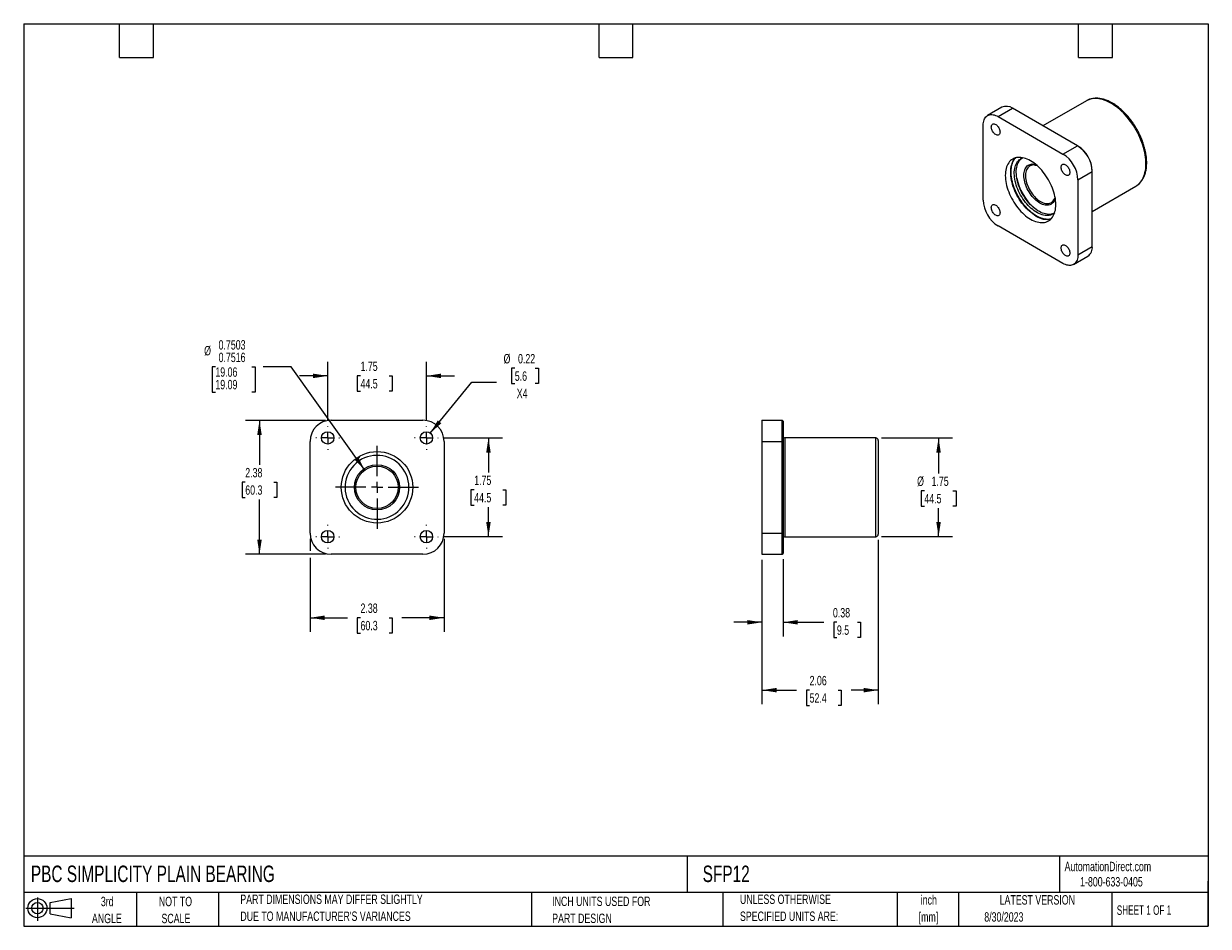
# Model space of a CAD drawing. Header units: inches. Extents: x 0.5 to 21.5, y 0.5 to 16.5.
import ezdxf

# ---------------------------------------------------------------- set-up
doc = ezdxf.new("R2010")
doc.units = ezdxf.units.IN
doc.header["$LTSCALE"] = 2
doc.header["$MEASUREMENT"] = 0
doc.linetypes.add('CENTERX2', pattern=[0.8, 0.5, -0.1, 0.1, -0.1])
doc.layers.add('CENTER', color=40, linetype='CENTERX2')
doc.layers.add('SLD-DEFPOINTS', color=7, linetype='Continuous')
doc.layers.add('DIMENSIONS', color=140, linetype='Continuous', lineweight=25)
doc.layers.add('TEXT', color=140, linetype='Continuous', lineweight=25)
doc.styles.add('SLDTEXTSTYLE0', font='TXT', dxfattribs={"width": 0.7})
doc.styles.add('SLDTEXTSTYLE1', font='TXT', dxfattribs={"width": 0.65})
doc.dimstyles.new('SLDDIMSTYLE0', dxfattribs={"dimtxt": 0.169922, "dimasz": 0.26, "dimexe": 0, "dimexo": 0.0625, "dimgap": 0.04248, "dimtad": 0, "dimtih": 1, "dimtoh": 1, "dimrnd": 1e-09, "dimzin": 12, "dimdsep": 46, "dimtxsty": 'SLDTEXTSTYLE0', "dimsah": 1, "dimcen": 0.09, "dimadec": 0, "dimazin": 3, "dimtfac": 1, "dimtofl": 0, "dimtmove": 0, "dimatfit": 3, "dimfxl": 0, "dimfrac": 2, "dimtolj": 1, "dimtzin": 12, "dimarcsym": 0})
doc.dimstyles.new('SLDDIMSTYLE1', dxfattribs={"dimtxt": 0.169922, "dimasz": 0.26, "dimexe": 0, "dimexo": 0.0625, "dimgap": 0.04248, "dimtad": 0, "dimtih": 1, "dimtoh": 1, "dimrnd": 1e-09, "dimzin": 12, "dimdsep": 46, "dimtxsty": 'SLDTEXTSTYLE0', "dimsah": 1, "dimcen": 0.09, "dimadec": 0, "dimazin": 3, "dimtfac": 1, "dimtmove": 0, "dimatfit": 0, "dimfxl": 0, "dimfrac": 2, "dimtolj": 1, "dimtzin": 12, "dimarcsym": 0})
doc.dimstyles.new('SLDDIMSTYLE2', dxfattribs={"dimtxt": 0.169922, "dimasz": 0.26, "dimexe": 0, "dimexo": 0.0625, "dimgap": 0.04248, "dimtad": 0, "dimtih": 1, "dimtoh": 1, "dimdec": 4, "dimrnd": 1e-09, "dimzin": 0, "dimdsep": 46, "dimtxsty": 'SLDTEXTSTYLE0', "dimsah": 1, "dimcen": 0, "dimadec": 0, "dimazin": 0, "dimlim": 1, "dimtp": 0.0003, "dimtm": -0.0016, "dimtfac": 1, "dimtdec": 4, "dimtofl": 0, "dimtmove": 0, "dimatfit": 3, "dimfxl": 0, "dimfrac": 2, "dimtolj": 1, "dimtzin": 12, "dimarcsym": 0})
doc.dimstyles.new('SLDDIMSTYLE3', dxfattribs={"dimtxt": 0.169922, "dimasz": 0.26, "dimexe": 0, "dimexo": 0.0625, "dimgap": 0.04248, "dimtad": 0, "dimtih": 1, "dimtoh": 1, "dimrnd": 1e-09, "dimdsep": 46, "dimtxsty": 'SLDTEXTSTYLE0', "dimsah": 1, "dimcen": 0, "dimadec": 0, "dimazin": 2, "dimtfac": 1, "dimtofl": 0, "dimtmove": 0, "dimatfit": 3, "dimfxl": 0, "dimfrac": 2, "dimtolj": 1, "dimtzin": 12, "dimarcsym": 0})
doc.dimstyles.new('SLDDIMSTYLE4', dxfattribs={"dimtxt": 0.169922, "dimasz": 0.26, "dimexe": 0, "dimexo": 0.0625, "dimgap": 0.04248, "dimtad": 0, "dimtih": 1, "dimtoh": 1, "dimrnd": 1e-09, "dimdsep": 46, "dimtxsty": 'SLDTEXTSTYLE0', "dimsah": 1, "dimcen": 0.09, "dimadec": 0, "dimazin": 2, "dimtfac": 1, "dimtmove": 0, "dimatfit": 0, "dimfxl": 0, "dimfrac": 2, "dimtolj": 1, "dimtzin": 12, "dimarcsym": 0})

# ---------------------------------------------------------------- blocks, each defined once
blk = doc.blocks.new('Block11')
at = {"color": 7, "linetype": 'Continuous', "lineweight": 18}
for p, q in [((0, 0.227), (0.856, 0.227)), ((0.204, 0.418), (0.204, 0)), ((0.431, 0.328), (0.801, 0.396)), ((0.431, 0.126), (0.431, 0.328)), ((0.801, 0.396), (0.801, 0.058)), ((0.431, 0.126), (0.801, 0.058))]:
    blk.add_line(p, q, dxfattribs=at)
for radius in [0.169, 0.101]:
    blk.add_circle((0.204, 0.227), radius, dxfattribs=at)
blk = doc.blocks.new('Block12')
at = {"layer": 'SLD-DEFPOINTS'}
blk.add_blockref('Block11', (0, 0), dxfattribs=at)
blk = doc.blocks.new('SW_NOTE_0')
at = {"layer": 'TEXT', "color": 0, "char_height": 0.1667, "attachment_point": 2, "style": 'SLDTEXTSTYLE0'}
for s, insert in [('inch', (0.25, 0.215)), ('[mm]', (0.244, -0.086))]:
    blk.add_mtext(s, dxfattribs=dict(at, insert=insert))
blk = doc.blocks.new('SW_NOTE_0_1')
at = {"layer": 'TEXT', "color": 0, "char_height": 0.16667, "attachment_point": 1, "style": 'SLDTEXTSTYLE0'}
for s, insert in [('UNLESS OTHERWISE', (0, 0.215)), ('SPECIFIED UNITS ARE:', (0, -0.086))]:
    blk.add_mtext(s, dxfattribs=dict(at, insert=insert))
blk = doc.blocks.new('SW_NOTE_0_2')
at = {"layer": 'TEXT', "color": 0, "char_height": 0.16667, "attachment_point": 1, "style": 'SLDTEXTSTYLE0'}
for s, insert in [('PART DIMENSIONS MAY DIFFER SLIGHTLY', (0, 0.215)), ("DUE TO MANUFACTURER'S VARIANCES", (0, -0.086))]:
    blk.add_mtext(s, dxfattribs=dict(at, insert=insert))
blk = doc.blocks.new('SW_NOTE_0_3')
at = {"layer": 'TEXT', "color": 0, "char_height": 0.1667, "attachment_point": 2, "style": 'SLDTEXTSTYLE0'}
for s, insert in [('NOT TO', (0.414, 0.215)), ('SCALE', (0.422, -0.086))]:
    blk.add_mtext(s, dxfattribs=dict(at, insert=insert))
blk = doc.blocks.new('SW_NOTE_0_4')
at = {"layer": 'TEXT', "color": 0, "char_height": 0.1667, "attachment_point": 2, "style": 'SLDTEXTSTYLE0'}
for s, insert in [('3rd', (0.182, 0.215)), ('ANGLE', (0.175, -0.086))]:
    blk.add_mtext(s, dxfattribs=dict(at, insert=insert))
blk = doc.blocks.new('SW_NOTE_0_5')
at = {"layer": 'TEXT', "color": 0, "char_height": 0.16667, "attachment_point": 1, "style": 'SLDTEXTSTYLE0'}
for s, insert in [('INCH UNITS USED FOR', (0, 0.215)), ('PART DESIGN', (0, -0.086))]:
    blk.add_mtext(s, dxfattribs=dict(at, insert=insert))
blk = doc.blocks.new('_D')
at = {"layer": 'DIMENSIONS'}
for p, q in [((7.948, 9.157), (8.989, 9.157)), ((8.739, 9.157), (8.739, 8.545)), ((8.486, 8.237), (8.429, 8.237)), ((8.429, 8.237), (8.429, 7.967)), ((8.991, 8.237), (9.048, 8.237)), ((9.048, 8.237), (9.048, 7.967)), ((8.429, 7.967), (8.486, 7.967)), ((8.739, 7.407), (8.739, 7.929)), ((9.048, 7.967), (8.991, 7.967)), ((7.948, 7.407), (8.989, 7.407))]:
    blk.add_line(p, q, dxfattribs=at)
for points in [[(8.739, 9.157), (8.699, 8.897), (8.779, 8.897)], [(8.739, 7.407), (8.779, 7.667), (8.699, 7.667)]]:
    blk.add_solid(points, dxfattribs=at)
at = {"layer": 'DIMENSIONS', "char_height": 0.1667, "attachment_point": 1, "style": 'SLDTEXTSTYLE0'}
for s, insert in [('1.75', (8.486, 8.49)), ('44.5', (8.486, 8.182))]:
    blk.add_mtext(s, dxfattribs=dict(at, insert=insert))
blk = doc.blocks.new('_D_1')
at = {"layer": 'DIMENSIONS'}
for p, q in [((5.889, 9.466), (5.889, 10.507)), ((7.639, 9.466), (7.639, 10.507)), ((5.889, 10.257), (5.389, 10.257)), ((6.471, 10.257), (6.414, 10.257)), ((6.414, 10.257), (6.414, 9.987)), ((6.976, 10.257), (7.033, 10.257)), ((7.033, 10.257), (7.033, 9.987)), ((7.639, 10.257), (8.139, 10.257)), ((6.414, 9.987), (6.471, 9.987)), ((7.033, 9.987), (6.976, 9.987))]:
    blk.add_line(p, q, dxfattribs=at)
for points in [[(5.889, 10.257), (5.629, 10.297), (5.629, 10.217)], [(7.639, 10.257), (7.899, 10.217), (7.899, 10.297)]]:
    blk.add_solid(points, dxfattribs=at)
at = {"layer": 'DIMENSIONS', "char_height": 0.1667, "attachment_point": 1, "style": 'SLDTEXTSTYLE0'}
for s, insert in [('1.75', (6.471, 10.51)), ('44.5', (6.471, 10.201))]:
    blk.add_mtext(s, dxfattribs=dict(at, insert=insert))
blk = doc.blocks.new('_D_2')
at = {"layer": 'DIMENSIONS'}
for p, q in [((5.851, 9.469), (4.43, 9.469)), ((4.68, 9.469), (4.68, 8.68)), ((4.428, 8.372), (4.371, 8.372)), ((4.371, 8.372), (4.371, 8.102)), ((4.933, 8.372), (4.99, 8.372)), ((4.99, 8.372), (4.99, 8.102)), ((4.371, 8.102), (4.428, 8.102)), ((4.68, 7.094), (4.68, 8.064)), ((4.99, 8.102), (4.933, 8.102)), ((5.851, 7.094), (4.43, 7.094))]:
    blk.add_line(p, q, dxfattribs=at)
for points in [[(4.68, 9.469), (4.64, 9.209), (4.72, 9.209)], [(4.68, 7.094), (4.72, 7.354), (4.64, 7.354)]]:
    blk.add_solid(points, dxfattribs=at)
at = {"layer": 'DIMENSIONS', "char_height": 0.1667, "attachment_point": 1, "style": 'SLDTEXTSTYLE0'}
for s, insert in [('2.38', (4.428, 8.625)), ('60.3', (4.428, 8.317))]:
    blk.add_mtext(s, dxfattribs=dict(at, insert=insert))
blk = doc.blocks.new('_D_3')
at = {"layer": 'DIMENSIONS'}
for p, q in [((5.576, 7.369), (5.576, 7.154)), ((7.951, 7.369), (7.951, 5.719)), ((5.576, 7.034), (5.576, 5.719)), ((5.576, 5.969), (6.241, 5.969)), ((6.471, 5.969), (6.414, 5.969)), ((6.414, 5.969), (6.414, 5.699)), ((6.976, 5.969), (7.033, 5.969)), ((7.033, 5.969), (7.033, 5.699)), ((7.951, 5.969), (7.206, 5.969)), ((6.414, 5.699), (6.471, 5.699)), ((7.033, 5.699), (6.976, 5.699))]:
    blk.add_line(p, q, dxfattribs=at)
for points in [[(5.576, 5.969), (5.836, 5.929), (5.836, 6.009)], [(7.951, 5.969), (7.691, 6.009), (7.691, 5.929)]]:
    blk.add_solid(points, dxfattribs=at)
at = {"layer": 'DIMENSIONS', "char_height": 0.1667, "attachment_point": 1, "style": 'SLDTEXTSTYLE0'}
for s, insert in [('2.38', (6.471, 6.222)), ('60.3', (6.471, 5.914))]:
    blk.add_mtext(s, dxfattribs=dict(at, insert=insert))
blk = doc.blocks.new('_D_4')
at = {"layer": 'DIMENSIONS'}
for p, q in [((3.898, 10.415), (3.841, 10.415)), ((3.841, 10.415), (3.841, 9.971)), ((4.544, 10.415), (4.601, 10.415)), ((4.601, 10.415), (4.601, 9.971)), ((5.243, 10.415), (4.743, 10.415)), ((6.546, 8.588), (5.243, 10.415)), ((3.841, 9.971), (3.898, 9.971)), ((4.601, 9.971), (4.544, 9.971))]:
    blk.add_line(p, q, dxfattribs=at)
blk.add_solid([(6.546, 8.588), (6.428, 8.823), (6.362, 8.776)], dxfattribs=at)
at = {"layer": 'DIMENSIONS', "char_height": 0.1667, "attachment_point": 1, "style": 'SLDTEXTSTYLE0'}
for s, insert in [('%%c', (3.699, 10.787)), ('0.7503', (3.955, 10.89)), ('0.7516', (3.955, 10.668)), ('19.06', (3.898, 10.408)), ('19.09', (3.898, 10.186))]:
    blk.add_mtext(s, dxfattribs=dict(at, insert=insert))
blk = doc.blocks.new('_D_5')
at = {"layer": 'DIMENSIONS'}
for p, q in [((9.206, 10.392), (9.149, 10.392)), ((9.149, 10.392), (9.149, 10.122)), ((9.569, 10.392), (9.626, 10.392)), ((9.626, 10.392), (9.626, 10.122)), ((7.708, 9.242), (8.444, 10.145)), ((8.444, 10.145), (8.882, 10.145)), ((9.149, 10.122), (9.206, 10.122)), ((9.626, 10.122), (9.569, 10.122))]:
    blk.add_line(p, q, dxfattribs=at)
blk.add_solid([(7.708, 9.242), (7.903, 9.418), (7.841, 9.469)], dxfattribs=at)
at = {"layer": 'DIMENSIONS', "char_height": 0.1667, "attachment_point": 1, "style": 'SLDTEXTSTYLE0'}
for s, insert in [('%%c', (9.007, 10.645)), ('0.22', (9.263, 10.645)), ('5.6', (9.206, 10.336)), ('X4', (9.241, 10.028))]:
    blk.add_mtext(s, dxfattribs=dict(at, insert=insert))
blk = doc.blocks.new('SW_CENTERMARKSYMBOL_0')
at = {"layer": 'CENTER', "color": 0}
for p, q in [((0, 0.2), (0, 0.7335)), ((-0.2, 0), (-0.7335, 0)), ((0, 0), (-0.1, 0)), ((0, 0), (0, 0.1)), ((0, 0), (0, -0.1)), ((0, 0), (0.1, 0)), ((0.2, 0), (0.7335, 0)), ((0, -0.2), (0, -0.7335))]:
    blk.add_line(p, q, dxfattribs=at)
blk = doc.blocks.new('SW_CENTERMARKSYMBOL_1')
at = {"layer": 'CENTER', "color": 0}
for p, q in [((-0.2, 0), (-0.2095, 0)), ((0, 0), (-0.1, 0)), ((0, 0.2), (0, 0.2095)), ((0, 0), (0, 0.1)), ((0, 0), (0, -0.1)), ((0, 0), (0.1, 0)), ((0.2, 0), (0.2095, 0)), ((0, -0.2), (0, -0.2095))]:
    blk.add_line(p, q, dxfattribs=at)
blk = doc.blocks.new('SW_CENTERMARKSYMBOL_2')
at = {"layer": 'CENTER', "color": 0}
for p, q in [((-0.2, 0), (-0.2095, 0)), ((0, 0), (-0.1, 0)), ((0, 0.2), (0, 0.2095)), ((0, 0), (0, 0.1)), ((0, 0), (0, -0.1)), ((0, 0), (0.1, 0)), ((0.2, 0), (0.2095, 0)), ((0, -0.2), (0, -0.2095))]:
    blk.add_line(p, q, dxfattribs=at)
blk = doc.blocks.new('SW_CENTERMARKSYMBOL_3')
at = {"layer": 'CENTER', "color": 0}
for p, q in [((-0.2, 0), (-0.2095, 0)), ((0, 0), (-0.1, 0)), ((0, 0.2), (0, 0.2095)), ((0, 0), (0, 0.1)), ((0, 0), (0, -0.1)), ((0, 0), (0.1, 0)), ((0.2, 0), (0.2095, 0)), ((0, -0.2), (0, -0.2095))]:
    blk.add_line(p, q, dxfattribs=at)
blk = doc.blocks.new('SW_CENTERMARKSYMBOL_4')
at = {"layer": 'CENTER', "color": 0}
for p, q in [((-0.2, 0), (-0.2095, 0)), ((0, 0), (-0.1, 0)), ((0, 0.2), (0, 0.2095)), ((0, 0), (0, 0.1)), ((0, 0), (0, -0.1)), ((0, 0), (0.1, 0)), ((0.2, 0), (0.2095, 0)), ((0, -0.2), (0, -0.2095))]:
    blk.add_line(p, q, dxfattribs=at)
blk = doc.blocks.new('_D_6')
at = {"layer": 'DIMENSIONS'}
for p, q in [((15.705, 9.157), (16.968, 9.157)), ((16.718, 9.157), (16.718, 8.528)), ((16.466, 8.22), (16.409, 8.22)), ((16.409, 8.22), (16.409, 7.95)), ((16.971, 8.22), (17.028, 8.22)), ((17.028, 8.22), (17.028, 7.95)), ((16.409, 7.95), (16.466, 7.95)), ((16.718, 7.407), (16.718, 7.912)), ((17.028, 7.95), (16.971, 7.95)), ((15.705, 7.407), (16.968, 7.407))]:
    blk.add_line(p, q, dxfattribs=at)
for points in [[(16.718, 9.157), (16.678, 8.897), (16.758, 8.897)], [(16.718, 7.407), (16.758, 7.667), (16.678, 7.667)]]:
    blk.add_solid(points, dxfattribs=at)
at = {"layer": 'DIMENSIONS', "char_height": 0.1667, "attachment_point": 1, "style": 'SLDTEXTSTYLE0'}
for s, insert in [('%%c', (16.338, 8.473)), ('1.75', (16.594, 8.473)), ('44.5', (16.466, 8.165))]:
    blk.add_mtext(s, dxfattribs=dict(at, insert=insert))
blk = doc.blocks.new('_D_7')
at = {"layer": 'DIMENSIONS'}
for p, q in [((13.588, 6.994), (13.588, 5.639)), ((13.963, 7.009), (13.963, 5.639)), ((13.588, 5.889), (13.088, 5.889)), ((13.963, 5.889), (14.686, 5.889)), ((14.916, 5.889), (14.859, 5.889)), ((14.859, 5.889), (14.859, 5.619)), ((15.28, 5.889), (15.337, 5.889)), ((15.337, 5.889), (15.337, 5.619)), ((14.859, 5.619), (14.916, 5.619)), ((15.337, 5.619), (15.28, 5.619))]:
    blk.add_line(p, q, dxfattribs=at)
for points in [[(13.588, 5.889), (13.328, 5.929), (13.328, 5.849)], [(13.963, 5.889), (14.223, 5.849), (14.223, 5.929)]]:
    blk.add_solid(points, dxfattribs=at)
at = {"layer": 'DIMENSIONS', "char_height": 0.1667, "attachment_point": 1, "style": 'SLDTEXTSTYLE0'}
for s, insert in [('0.38', (14.846, 6.142)), ('9.5', (14.916, 5.834))]:
    blk.add_mtext(s, dxfattribs=dict(at, insert=insert))
blk = doc.blocks.new('_D_8')
at = {"layer": 'DIMENSIONS'}
for p, q in [((15.65, 7.352), (15.65, 4.436)), ((13.588, 6.994), (13.588, 4.436)), ((13.588, 4.686), (14.202, 4.686)), ((14.432, 4.686), (14.375, 4.686)), ((14.375, 4.686), (14.375, 4.416)), ((14.937, 4.686), (14.994, 4.686)), ((14.994, 4.686), (14.994, 4.416)), ((15.65, 4.686), (15.167, 4.686)), ((14.375, 4.416), (14.432, 4.416)), ((14.994, 4.416), (14.937, 4.416))]:
    blk.add_line(p, q, dxfattribs=at)
for points in [[(13.588, 4.686), (13.848, 4.646), (13.848, 4.726)], [(15.65, 4.686), (15.39, 4.726), (15.39, 4.646)]]:
    blk.add_solid(points, dxfattribs=at)
at = {"layer": 'DIMENSIONS', "char_height": 0.1667, "attachment_point": 1, "style": 'SLDTEXTSTYLE0'}
for s, insert in [('2.06', (14.432, 4.939)), ('52.4', (14.432, 4.631))]:
    blk.add_mtext(s, dxfattribs=dict(at, insert=insert))

msp = doc.modelspace()

# ---------------------------------------------------------------- linework, layer by layer
for p, q in [((19.33826, 15.13312), (18.5688, 14.68892)), ((19.34054, 15.13442), (19.33826, 15.13312)), ((17.84204, 15.01881), (17.58748, 14.87185)), ((17.77496, 14.85329), (18.02952, 15.00024)), ((19.17857, 14.33691), (18.02952, 15.00024)), ((17.5098, 13.37328), (17.5098, 14.70016)), ((17.77496, 14.85329), (18.92401, 14.18996)), ((18.92401, 14.18996), (19.17857, 14.33691)), ((19.18918, 14.33078), (19.17857, 14.33691)), ((19.18918, 13.73068), (19.44374, 13.87763)), ((19.44374, 13.87763), (19.44374, 13.88988)), ((19.44374, 12.55075), (19.44374, 13.87763)), ((19.18918, 13.73068), (19.18918, 12.4038)), ((19.44374, 13.17334), (20.21319, 13.61753)), ((18.92401, 12.25067), (17.77496, 12.914)), ((19.18918, 12.4038), (19.44374, 12.55075)), ((19.1115, 12.23211), (19.36606, 12.37906)), ((5.95141, 9.46926), (7.57641, 9.46926)), ((13.58796, 9.46926), (13.94796, 9.46926)), ((13.58796, 9.46926), (13.58796, 9.09426)), ((13.94796, 9.09426), (13.94796, 9.46926)), ((13.96296, 9.45426), (13.94796, 9.46926)), ((13.96296, 9.45426), (13.96296, 9.09426)), ((5.57641, 7.46926), (5.57641, 9.09426)), ((7.95141, 9.09426), (7.95141, 7.46926)), ((13.58796, 9.09426), (13.94796, 9.09426)), ((13.58796, 9.09426), (13.58796, 7.46926)), ((13.94796, 7.46926), (13.94796, 9.09426)), ((13.94796, 9.09426), (13.96296, 9.09426)), ((13.96296, 9.09426), (13.96296, 7.46926)), ((15.60496, 9.15676), (13.99396, 9.15676)), ((13.99396, 9.15676), (13.99396, 7.40676)), ((15.60496, 7.40676), (15.60496, 9.15676)), ((15.64996, 9.11176), (15.64996, 7.45176)), ((6.44847, 8.82088), (6.45362, 8.82386)), ((6.43724, 8.74458), (6.4189, 8.77634)), ((6.42323, 8.77884), (6.44135, 8.74745)), ((6.42518, 8.79979), (6.44005, 8.80838)), ((6.44255, 8.80405), (6.42768, 8.79546)), ((13.58796, 7.46926), (13.94796, 7.46926)), ((13.58796, 7.46926), (13.58796, 7.09426)), ((13.94796, 7.09426), (13.94796, 7.46926)), ((13.94796, 7.46926), (13.96296, 7.46926)), ((13.96296, 7.46926), (13.96296, 7.10926)), ((13.99396, 7.40676), (15.60496, 7.40676)), ((7.57641, 7.09426), (5.95141, 7.09426)), ((13.58796, 7.09426), (13.94796, 7.09426)), ((13.94796, 7.09426), (13.96296, 7.10926))]:
    msp.add_line(p, q)
at = {"flags": 128}
for points in [[(20.21319, 13.61753), (20.23398, 13.63074), (20.25638, 13.64796), (20.27729, 13.66743), (20.29664, 13.68909), (20.31439, 13.71287), (20.33048, 13.7387), (20.34485, 13.7665), (20.35745, 13.79617), (20.36827, 13.82764), (20.37725, 13.8608), (20.38437, 13.89555), (20.38961, 13.93179), (20.39295, 13.96939), (20.39438, 14.00825), (20.3939, 14.04824), (20.39152, 14.08925), (20.38722, 14.13114), (20.38104, 14.17378), (20.37299, 14.21705), (20.36309, 14.26081), (20.35137, 14.30492), (20.33788, 14.34925), (20.32265, 14.39365), (20.30572, 14.43801), (20.28716, 14.48216), (20.26702, 14.52599), (20.24536, 14.56935), (20.22225, 14.61212), (20.19776, 14.65415), (20.17196, 14.69532), (20.14494, 14.7355), (20.11678, 14.77456), (20.08756, 14.8124), (20.05738, 14.84888), (20.02633, 14.88389), (19.99451, 14.91734), (19.962, 14.94911), (19.92893, 14.97911), (19.89537, 15.00724), (19.86145, 15.03342), (19.82727, 15.05756), (19.79292, 15.07959), (19.75852, 15.09945), (19.72418, 15.11707), (19.68999, 15.1324), (19.65607, 15.14539), (19.62252, 15.15599), (19.58944, 15.16419), (19.55694, 15.16994), (19.52512, 15.17324), (19.49407, 15.17407), (19.46388, 15.17244), (19.43467, 15.16834), (19.40651, 15.16179), (19.37948, 15.1528), (19.35369, 15.14142), (19.34054, 15.13442)], [(17.5098, 14.70016), (17.51081, 14.72627), (17.51383, 14.75101), (17.51884, 14.7742), (17.52579, 14.79566), (17.53464, 14.81523), (17.54533, 14.83275), (17.55775, 14.84811), (17.57184, 14.86117), (17.58746, 14.87184), (17.60452, 14.88004), (17.62287, 14.88571), (17.64238, 14.8888), (17.6629, 14.88929), (17.68427, 14.88718), (17.70634, 14.88247), (17.72892, 14.87522), (17.75185, 14.86546), (17.77496, 14.85329)], [(17.65331, 14.66838), (17.65426, 14.68182), (17.6571, 14.69383), (17.66175, 14.7041), (17.6681, 14.7124), (17.67599, 14.71851), (17.68523, 14.72229), (17.69559, 14.72364), (17.70681, 14.72253), (17.71863, 14.71899), (17.73074, 14.7131), (17.74285, 14.705), (17.75467, 14.69491), (17.76589, 14.68306), (17.77625, 14.66975), (17.78549, 14.6553), (17.79338, 14.64008), (17.79973, 14.62445), (17.80438, 14.6088), (17.80721, 14.59352), (17.80817, 14.57899), (17.80721, 14.56555), (17.80438, 14.55354), (17.79973, 14.54327), (17.79338, 14.53497), (17.78549, 14.52886), (17.77625, 14.52508), (17.76589, 14.52373), (17.75467, 14.52484), (17.74285, 14.52838), (17.73074, 14.53427), (17.71863, 14.54237), (17.70681, 14.55246), (17.69559, 14.56431), (17.68523, 14.57762), (17.67599, 14.59207), (17.6681, 14.60729), (17.66175, 14.62292), (17.6571, 14.63857), (17.65426, 14.65385), (17.65331, 14.66838)], [(17.90154, 13.81058), (17.9025, 13.77619), (17.90537, 13.74085), (17.91014, 13.70469), (17.9168, 13.66788), (17.92531, 13.63058), (17.93564, 13.59294), (17.94773, 13.55512), (17.96155, 13.51729), (17.97703, 13.47961), (17.9941, 13.44224), (18.0127, 13.40534), (18.03274, 13.36906), (18.05413, 13.33357), (18.07679, 13.29902), (18.10062, 13.26555), (18.12551, 13.2333), (18.15136, 13.20242), (18.17807, 13.17304), (18.2055, 13.14528), (18.23355, 13.11926), (18.2621, 13.09509), (18.29102, 13.07288), (18.32019, 13.05272), (18.34949, 13.0347), (18.37879, 13.01889), (18.40796, 13.00537), (18.43688, 12.99419), (18.46543, 12.9854), (18.49348, 12.97903), (18.52091, 12.97511), (18.54761, 12.97367), (18.57347, 12.9747), (18.59836, 12.97821), (18.62219, 12.98417), (18.64484, 12.99256), (18.66624, 13.00335), (18.68628, 13.01649), (18.70487, 13.03192), (18.72195, 13.04958), (18.73743, 13.06939), (18.75125, 13.09126), (18.76334, 13.11511), (18.77367, 13.14083), (18.78218, 13.16831), (18.78883, 13.19743), (18.79361, 13.22808), (18.79648, 13.2601), (18.79744, 13.29338), (18.79648, 13.32777), (18.79361, 13.36311), (18.78883, 13.39927), (18.78218, 13.43607), (18.77367, 13.47338), (18.76334, 13.51102), (18.75125, 13.54884), (18.73743, 13.58667), (18.72195, 13.62435), (18.70487, 13.66172), (18.68628, 13.69862), (18.66624, 13.73489), (18.64484, 13.77038), (18.62219, 13.80494), (18.59836, 13.83841), (18.57347, 13.87066), (18.54761, 13.90154), (18.52091, 13.93092), (18.49348, 13.95868), (18.46543, 13.9847), (18.43688, 14.00887), (18.40796, 14.03108), (18.37879, 14.05124), (18.34949, 14.06926), (18.32019, 14.08506), (18.29102, 14.09859), (18.2621, 14.10977), (18.23355, 14.11856), (18.2055, 14.12493), (18.17807, 14.12884), (18.15136, 14.13029), (18.12551, 14.12925), (18.10062, 14.12575), (18.07679, 14.11979), (18.05413, 14.11139), (18.03274, 14.10061), (18.0127, 14.08747), (17.9941, 14.07204), (17.97703, 14.05438), (17.96155, 14.03457), (17.94773, 14.01269), (17.93564, 13.98885), (17.92531, 13.96313), (17.9168, 13.93565), (17.91014, 13.90652), (17.90537, 13.87588), (17.9025, 13.84385), (17.90154, 13.81058)], [(18.4453, 13.09001), (18.416, 13.10803), (18.38683, 13.12819), (18.35791, 13.1504), (18.32936, 13.17457), (18.30131, 13.20059), (18.27388, 13.22835), (18.24718, 13.25773), (18.22133, 13.28861), (18.19643, 13.32086), (18.17261, 13.35433), (18.14995, 13.38888), (18.12855, 13.42437), (18.10851, 13.46065), (18.08992, 13.49755), (18.07284, 13.53492), (18.05736, 13.5726), (18.04355, 13.61043), (18.03145, 13.64825), (18.02112, 13.68589), (18.01261, 13.72319), (18.00596, 13.76), (18.00118, 13.79616), (17.99831, 13.8315), (17.99735, 13.86589), (17.99831, 13.89917), (18.00118, 13.93119), (18.00596, 13.96183), (18.01261, 13.99096), (18.02112, 14.01844), (18.03145, 14.04416), (18.04355, 14.06801), (18.05736, 14.08988), (18.07284, 14.10969), (18.08431, 14.12197)], [(18.77649, 13.14912), (18.76256, 13.13775), (18.74366, 13.12541), (18.72342, 13.11541), (18.70193, 13.10778), (18.6793, 13.10257), (18.65564, 13.0998), (18.63105, 13.09949), (18.60565, 13.10164), (18.57957, 13.10623), (18.55292, 13.11325), (18.52584, 13.12266), (18.49845, 13.13441), (18.47088, 13.14846), (18.44327, 13.16473), (18.41574, 13.18314), (18.38843, 13.20362), (18.36147, 13.22606), (18.33498, 13.25035), (18.30908, 13.27638), (18.28392, 13.30403), (18.25959, 13.33316), (18.23622, 13.36364), (18.21392, 13.39533), (18.1928, 13.42806), (18.17295, 13.46169), (18.15447, 13.49605), (18.13745, 13.53098), (18.12197, 13.56633), (18.1081, 13.60191), (18.09591, 13.63755), (18.08546, 13.6731), (18.07678, 13.70838), (18.06994, 13.74323), (18.06496, 13.77747), (18.06186, 13.81094), (18.06065, 13.8435), (18.06135, 13.87497), (18.06395, 13.90521), (18.06844, 13.93408), (18.0748, 13.96145), (18.08299, 13.98717), (18.09297, 14.01113), (18.10471, 14.03322), (18.11814, 14.05333), (18.13321, 14.07136), (18.14983, 14.08723), (18.16793, 14.10086), (18.18742, 14.11219), (18.20822, 14.12116), (18.21415, 14.12321)], [(18.76156, 13.13702), (18.75878, 13.13582), (18.73729, 13.12819), (18.71466, 13.12298), (18.69099, 13.12021), (18.6664, 13.1199), (18.641, 13.12205), (18.61492, 13.12664), (18.58827, 13.13366), (18.56119, 13.14307), (18.5338, 13.15482), (18.50624, 13.16887), (18.47862, 13.18514), (18.4511, 13.20355), (18.42379, 13.22403), (18.39682, 13.24647), (18.37033, 13.27076), (18.34444, 13.29679), (18.31927, 13.32444), (18.29495, 13.35357), (18.27158, 13.38405), (18.24928, 13.41574), (18.22816, 13.44847), (18.20831, 13.4821), (18.18983, 13.51646), (18.17281, 13.55139), (18.15733, 13.58674), (18.14346, 13.62232), (18.13127, 13.65796), (18.12081, 13.69351), (18.11214, 13.72879), (18.1053, 13.76364), (18.10031, 13.79788), (18.09721, 13.83135), (18.09601, 13.86391), (18.09671, 13.89538), (18.09931, 13.92562), (18.1038, 13.9545), (18.11015, 13.98186), (18.11834, 14.00758), (18.12833, 14.03154), (18.14007, 14.05363), (18.1535, 14.07374), (18.16856, 14.09177), (18.18518, 14.10764), (18.19621, 14.11634)], [(18.78813, 13.40367), (18.78261, 13.38605), (18.77409, 13.36576), (18.7638, 13.34739), (18.7518, 13.33107), (18.73818, 13.3169), (18.72304, 13.305), (18.70646, 13.29543), (18.68858, 13.28826), (18.66951, 13.28355), (18.64938, 13.28132), (18.62832, 13.28158), (18.60649, 13.28435), (18.58403, 13.2896), (18.56109, 13.29728), (18.53784, 13.30736), (18.51442, 13.31976), (18.49101, 13.3344), (18.46775, 13.35117), (18.44481, 13.36996), (18.42235, 13.39065), (18.40052, 13.41309), (18.37947, 13.43713), (18.35933, 13.46261), (18.34026, 13.48934), (18.32238, 13.51716), (18.30581, 13.54586), (18.29066, 13.57525), (18.27704, 13.60514), (18.26505, 13.63531), (18.25475, 13.66557), (18.24624, 13.6957), (18.23955, 13.72549), (18.23474, 13.75476), (18.23184, 13.78328), (18.23087, 13.81088), (18.23184, 13.83736), (18.23474, 13.86254), (18.23955, 13.88625), (18.24624, 13.90833), (18.25475, 13.92862), (18.26505, 13.94699), (18.27704, 13.96332), (18.29066, 13.97748), (18.30581, 13.98939), (18.32238, 13.99896), (18.34026, 14.00612), (18.35933, 14.01084), (18.37947, 14.01307), (18.40052, 14.0128), (18.42235, 14.01003), (18.44041, 14.006)], [(18.78813, 13.40365), (18.78262, 13.38606), (18.7741, 13.36577), (18.76381, 13.3474), (18.75181, 13.33107), (18.73819, 13.31691), (18.72305, 13.305), (18.70647, 13.29543), (18.68859, 13.28827), (18.66952, 13.28355), (18.64939, 13.28132), (18.62833, 13.28159), (18.6065, 13.28436), (18.58404, 13.2896), (18.5611, 13.29729), (18.53785, 13.30737), (18.51443, 13.31976), (18.49102, 13.3344), (18.46776, 13.35117), (18.44482, 13.36997), (18.42236, 13.39066), (18.40053, 13.4131), (18.37948, 13.43714), (18.35934, 13.46261), (18.34027, 13.48935), (18.32239, 13.51716), (18.30582, 13.54586), (18.29067, 13.57526), (18.27705, 13.60514), (18.26506, 13.63532), (18.25476, 13.66557), (18.24624, 13.6957), (18.23956, 13.7255), (18.23475, 13.75476), (18.23185, 13.78329), (18.23088, 13.81089), (18.23185, 13.83737), (18.23475, 13.86255), (18.23956, 13.88626), (18.24624, 13.90834), (18.25476, 13.92863), (18.26506, 13.947), (18.27705, 13.96332), (18.29067, 13.97749), (18.30582, 13.98939), (18.32239, 13.99896), (18.34027, 14.00613), (18.35934, 14.01084), (18.37948, 14.01307), (18.40053, 14.01281), (18.42236, 14.01004), (18.4404, 14.00601)], [(18.42754, 13.99514), (18.41596, 13.99615), (18.39583, 13.99605), (18.37663, 13.99349), (18.35851, 13.98847), (18.34158, 13.98104), (18.32598, 13.97125), (18.31182, 13.95917), (18.29919, 13.94489), (18.2882, 13.92851), (18.27891, 13.91014), (18.2714, 13.88993), (18.26572, 13.86802), (18.26191, 13.84456), (18.26, 13.81972), (18.26, 13.79369), (18.26191, 13.76664), (18.26572, 13.73878), (18.2714, 13.71031), (18.27891, 13.68142), (18.2882, 13.65234), (18.29919, 13.62326), (18.31182, 13.59441), (18.32598, 13.56597), (18.34158, 13.53817), (18.35851, 13.5112), (18.37663, 13.48526), (18.39583, 13.46052), (18.41596, 13.43718), (18.43688, 13.4154), (18.45844, 13.39533), (18.48048, 13.37712), (18.50284, 13.3609), (18.52537, 13.3468), (18.54789, 13.3349), (18.57025, 13.3253), (18.59229, 13.31806), (18.61385, 13.31324), (18.63477, 13.31087), (18.6549, 13.31097), (18.6741, 13.31353), (18.69222, 13.31855), (18.70915, 13.32598), (18.72475, 13.33577), (18.73891, 13.34785), (18.75154, 13.36213), (18.76253, 13.37851), (18.7704, 13.3937)], [(18.89081, 13.95399), (18.89176, 13.96743), (18.8946, 13.97943), (18.89925, 13.98971), (18.9056, 13.99801), (18.91349, 14.00412), (18.92273, 14.0079), (18.93309, 14.00925), (18.94431, 14.00814), (18.95613, 14.00459), (18.96824, 13.9987), (18.98035, 13.99061), (18.99217, 13.98051), (19.00339, 13.96866), (19.01375, 13.95535), (19.02299, 13.94091), (19.03088, 13.92568), (19.03723, 13.91006), (19.04188, 13.89441), (19.04471, 13.87913), (19.04567, 13.86459), (19.04471, 13.85116), (19.04188, 13.83915), (19.03723, 13.82887), (19.03088, 13.82058), (19.02299, 13.81446), (19.01375, 13.81068), (19.00339, 13.80933), (18.99217, 13.81044), (18.98035, 13.81399), (18.96824, 13.81988), (18.95613, 13.82797), (18.94431, 13.83807), (18.93309, 13.84992), (18.92273, 13.86323), (18.91349, 13.87767), (18.9056, 13.8929), (18.89925, 13.90853), (18.8946, 13.92417), (18.89176, 13.93945), (18.89081, 13.95399)], [(17.65331, 13.23936), (17.65426, 13.2528), (17.6571, 13.26481), (17.66175, 13.27508), (17.6681, 13.28338), (17.67599, 13.2895), (17.68523, 13.29327), (17.69559, 13.29462), (17.70681, 13.29351), (17.71863, 13.28997), (17.73074, 13.28408), (17.74285, 13.27598), (17.75467, 13.26589), (17.76589, 13.25404), (17.77625, 13.24073), (17.78549, 13.22628), (17.79338, 13.21106), (17.79973, 13.19543), (17.80438, 13.17978), (17.80721, 13.1645), (17.80817, 13.14997), (17.80721, 13.13653), (17.80438, 13.12453), (17.79973, 13.11425), (17.79338, 13.10595), (17.78549, 13.09984), (17.77625, 13.09606), (17.76589, 13.09471), (17.75467, 13.09582), (17.74285, 13.09936), (17.73074, 13.10525), (17.71863, 13.11335), (17.70681, 13.12344), (17.69559, 13.13529), (17.68523, 13.1486), (17.67599, 13.16305), (17.6681, 13.17827), (17.66175, 13.1939), (17.6571, 13.20955), (17.65426, 13.22483), (17.65331, 13.23936)], [(18.89081, 12.52497), (18.89176, 12.53841), (18.8946, 12.55041), (18.89925, 12.56069), (18.9056, 12.56899), (18.91349, 12.5751), (18.92273, 12.57888), (18.93309, 12.58023), (18.94431, 12.57912), (18.95613, 12.57558), (18.96824, 12.56968), (18.98035, 12.56159), (18.99217, 12.55149), (19.00339, 12.53965), (19.01375, 12.52633), (19.02299, 12.51189), (19.03088, 12.49667), (19.03723, 12.48104), (19.04188, 12.46539), (19.04471, 12.45011), (19.04567, 12.43557), (19.04471, 12.42214), (19.04188, 12.41013), (19.03723, 12.39985), (19.03088, 12.39156), (19.02299, 12.38544), (19.01375, 12.38166), (19.00339, 12.38031), (18.99217, 12.38142), (18.98035, 12.38497), (18.96824, 12.39086), (18.95613, 12.39895), (18.94431, 12.40905), (18.93309, 12.4209), (18.92273, 12.43421), (18.91349, 12.44866), (18.9056, 12.46388), (18.89925, 12.47951), (18.8946, 12.49515), (18.89176, 12.51043), (18.89081, 12.52497)], [(19.18918, 12.4038), (19.18817, 12.37769), (19.18515, 12.35295), (19.18014, 12.32976), (19.17319, 12.3083), (19.16433, 12.28873), (19.15365, 12.2712), (19.14122, 12.25585), (19.12714, 12.24279), (19.11151, 12.23211), (19.09446, 12.22391), (19.07611, 12.21825), (19.0566, 12.21516), (19.03608, 12.21467), (19.01471, 12.21678), (18.99264, 12.22149), (18.97006, 12.22874), (18.94712, 12.23849), (18.92401, 12.25067)], [(6.42611, 8.77384), (6.42294, 8.77165), (6.42199, 8.77099)]]:
    msp.add_lwpolyline(points, dxfattribs=at)
for centre, radius in [((5.88887, 9.1568), 0.1095), ((7.63896, 9.1568), 0.1095), ((6.76391, 8.28176), 0.6335), ((6.76391, 8.28176), 0.401), ((6.76391, 8.28176), 0.37562), ((5.88887, 7.40671), 0.1095), ((7.63896, 7.40671), 0.1095)]:
    msp.add_circle(centre, radius)
for centre, radius, start, end in [((17.91979, 14.84803), 0.18764, 54.210358, 114.479184), ((18.87023, 13.8527), 0.57405, 2.489016, 57.510984), ((18.89317, 13.86594), 0.55109, 2.489016, 57.510984), ((18.61567, 13.70575), 0.57405, 2.489016, 57.510984), ((19.05997, 13.96213), 0.97508, 191.731108, 228.263516), ((18.08331, 13.39821), 0.57405, 182.489016, 237.510984), ((18.64177, 13.38503), 0.35445, 236.33857, 281.177092), ((19.25891, 12.53096), 0.18589, 305.19922, 6.11296), ((5.95141, 9.09426), 0.375, 90, 180), ((7.57641, 9.09426), 0.375, 0, 90), ((13.99396, 9.18776), 0.031, 180, 270), ((15.60496, 9.11176), 0.045, 0, 90), ((6.76391, 8.28176), 0.5665, 125.215909, 124.708305), ((6.43146, 8.82324), 0.01717, 300, 24.428509), ((6.43146, 8.82324), 0.02217, 300, 25.638133), ((6.43376, 8.78493), 0.01717, 120, 210), ((6.43376, 8.78493), 0.01217, 120, 210), ((5.95141, 7.46926), 0.375, 180, 270), ((7.57641, 7.46926), 0.375, 270, 0), ((13.99396, 7.37576), 0.031, 90, 180), ((15.60496, 7.45176), 0.045, 270, 0)]:
    msp.add_arc(centre, radius, start, end)
for points, knots in [([(20.21271, 13.6176), (20.2172, 13.62014), (20.22981, 13.62725), (20.24916, 13.64124), (20.27076, 13.65931), (20.29091, 13.67944), (20.30964, 13.70146), (20.32687, 13.72537), (20.34257, 13.75111), (20.35669, 13.77862), (20.36916, 13.80784), (20.37996, 13.83868), (20.38903, 13.87105), (20.39636, 13.90486), (20.4019, 13.93999), (20.40565, 13.97634), (20.40761, 14.01379), (20.40777, 14.05222), (20.40614, 14.09152), (20.40274, 14.13157), (20.39759, 14.17227), (20.3907, 14.2135), (20.3821, 14.25514), (20.37183, 14.2971), (20.35992, 14.33924), (20.3464, 14.38147), (20.33132, 14.42367), (20.31472, 14.46573), (20.29664, 14.50752), (20.27714, 14.54895), (20.25628, 14.58991), (20.2341, 14.63027), (20.21068, 14.66994), (20.18606, 14.70881), (20.16033, 14.74676), (20.13354, 14.78371), (20.10577, 14.81954), (20.07709, 14.85416), (20.04757, 14.88747), (20.0173, 14.91939), (19.98634, 14.94982), (19.95478, 14.97868), (19.92269, 15.00589), (19.89016, 15.03137), (19.85726, 15.05503), (19.82409, 15.07682), (19.79072, 15.09665), (19.75723, 15.11448), (19.72373, 15.13022), (19.6903, 15.14382), (19.65704, 15.15524), (19.62405, 15.16441), (19.59144, 15.17131), (19.5593, 15.17589), (19.52777, 15.17816), (19.49694, 15.17809), (19.46693, 15.1757), (19.43784, 15.17101), (19.40976, 15.16408), (19.38281, 15.15485), (19.35978, 15.14501), (19.34627, 15.13736), (19.34091, 15.13432)], [0, 0, 0, 0, 0.00898942, 0.02522055, 0.0414591, 0.05773751, 0.07408386, 0.09051949, 0.10705738, 0.12370177, 0.14044889, 0.15728858, 0.17420655, 0.19118661, 0.20821267, 0.22527011, 0.24234651, 0.25943199, 0.27651782, 0.29359856, 0.31067115, 0.3277338, 0.34478571, 0.36182676, 0.37885738, 0.39587832, 0.41289063, 0.42989547, 0.44689416, 0.46388805, 0.48087857, 0.49786716, 0.51485528, 0.53184425, 0.54883521, 0.56582965, 0.58282905, 0.59983489, 0.61684861, 0.63387161, 0.65090522, 0.66795062, 0.68500879, 0.70208042, 0.71916572, 0.73626428, 0.75337482, 0.77049484, 0.78762031, 0.80474277, 0.8218529, 0.83893871, 0.85598552, 0.8729765, 0.88989383, 0.90672058, 0.92344319, 0.94005397, 0.95655334, 0.97295092, 0.98926542, 1, 1, 1, 1]), ([(18.70981, 13.03799), (18.7059, 13.03696), (18.69481, 13.03405), (18.6754, 13.03163), (18.6518, 13.03056), (18.62738, 13.03176), (18.6023, 13.03509), (18.57661, 13.04058), (18.55042, 13.04818), (18.5238, 13.05788), (18.49685, 13.06965), (18.47438, 13.08106), (18.45616, 13.09127), (18.43791, 13.10214), (18.41492, 13.11707), (18.38769, 13.13669), (18.36066, 13.15812), (18.33394, 13.18128), (18.30762, 13.20609), (18.28183, 13.23244), (18.25666, 13.26025), (18.23221, 13.2894), (18.20858, 13.31979), (18.18586, 13.3513), (18.16415, 13.3838), (18.14353, 13.41717), (18.12407, 13.45128), (18.10587, 13.48599), (18.08898, 13.52118), (18.07347, 13.5567), (18.0594, 13.59241), (18.04683, 13.62817), (18.0358, 13.66384), (18.02635, 13.69929), (18.01852, 13.73436), (18.01232, 13.76892), (18.00778, 13.80284), (18.00491, 13.83599), (18.0037, 13.86822), (18.00417, 13.89941), (18.00628, 13.92945), (18.01003, 13.95823), (18.01539, 13.98562), (18.02232, 14.01155), (18.03078, 14.03591), (18.04075, 14.05863), (18.05216, 14.07968), (18.06508, 14.09885), (18.07629, 14.11309), (18.08362, 14.12021), (18.08573, 14.12226)], [0, 0, 0, 0, 0.01216572, 0.03449921, 0.05667572, 0.07870445, 0.10060939, 0.1224195, 0.14416244, 0.16586172, 0.18753575, 0.20919821, 0.21960658, 0.23096561, 0.25262409, 0.27429385, 0.29597363, 0.3176647, 0.33936735, 0.36108114, 0.38280522, 0.40453838, 0.42627926, 0.44802636, 0.46977812, 0.49153293, 0.51328917, 0.53504511, 0.55679862, 0.57854807, 0.60029178, 0.62202813, 0.64375551, 0.66547239, 0.68717738, 0.70886929, 0.73054729, 0.75221107, 0.77386113, 0.79549911, 0.81712828, 0.8387541, 0.86038198, 0.88202293, 0.90369232, 0.9254105, 0.94720284, 0.96909834, 0.99112609, 1, 1, 1, 1]), ([(18.42751, 13.99489), (18.43077, 13.99453), (18.44002, 13.9935), (18.45131, 13.99105), (18.45945, 13.98833), (18.46102, 13.98781)], [0, 0, 0, 0, 0.3056216, 0.86635641, 1, 1, 1, 1]), ([(18.78288, 13.43174), (18.78219, 13.42853), (18.78006, 13.41871), (18.77586, 13.40609), (18.77189, 13.39747), (18.77037, 13.39417)], [0, 0, 0, 0, 0.23076701, 0.7055301, 1, 1, 1, 1])]:
    msp.add_open_spline(points, degree=3, knots=knots)
at = {"layer": 'TEXT'}
for p, q in [((0.5, 16.5), (21.5, 16.5)), ((0.5, 16.5), (0.5, 0.5)), ((2.2, 15.9), (2.2, 16.5)), ((2.8, 15.9), (2.8, 16.5)), ((10.7, 15.9), (10.7, 16.5)), ((11.3, 15.9), (11.3, 16.5)), ((19.2, 15.9), (19.2, 16.5)), ((19.8, 15.9), (19.8, 16.5)), ((21.5, 16.5), (21.5, 0.5)), ((2.2, 15.9), (2.8, 15.9)), ((10.7, 15.9), (11.3, 15.9)), ((19.2, 15.9), (19.8, 15.9)), ((21.5, 1.74221), (0.5, 1.74221)), ((12.26448, 1.74221), (12.26448, 1.1)), ((18.8642, 1.74221), (18.8642, 1.1)), ((21.5, 0.5), (21.5, 1.3)), ((21.5, 1.1), (0.5, 1.1)), ((2.5, 1.1), (2.5, 0.5)), ((3.95367, 1.1), (3.95367, 0.5)), ((9.49972, 1.1), (9.49972, 0.5)), ((12.89608, 1.1), (12.89608, 0.5)), ((15.98617, 1.1), (15.98617, 0.5)), ((17.07182, 1.1), (17.07182, 0.5)), ((19.79124, 1.1), (19.79124, 0.5)), ((0.5, 0.5), (21.5, 0.5))]:
    msp.add_line(p, q, dxfattribs=at)

# ---------------------------------------------------------------- block references
at = {"layer": 'CENTER'}
for name, p in [('SW_CENTERMARKSYMBOL_1', (5.88887, 9.1568)), ('SW_CENTERMARKSYMBOL_2', (7.63896, 9.1568)), ('SW_CENTERMARKSYMBOL_0', (6.76391, 8.28176)), ('SW_CENTERMARKSYMBOL_4', (5.88887, 7.40671)), ('SW_CENTERMARKSYMBOL_3', (7.63896, 7.40671))]:
    msp.add_blockref(name, p, dxfattribs=at)
at = {"layer": 'SLD-DEFPOINTS'}
msp.add_blockref('Block12', (0.53842, 0.59479), dxfattribs=at)
at = {"layer": 'TEXT'}
for name, p in [('SW_NOTE_0_2', (4.3401, 0.84816)), ('SW_NOTE_0_1', (13.19747, 0.84816)), ('SW_NOTE_0', (16.2952, 0.83652)), ('SW_NOTE_0_4', (1.799, 0.80851)), ('SW_NOTE_0_3', (2.77616, 0.80851)), ('SW_NOTE_0_5', (9.86848, 0.81093))]:
    msp.add_blockref(name, p, dxfattribs=at)

# ---------------------------------------------------------------- texts
for s, insert, char_height, attachment_point, style in [('PBC SIMPLICITY PLAIN BEARING', (0.62722, 1.57626), 0.2916667, 1, 'SLDTEXTSTYLE0'), ('SFP12', (12.53604, 1.57626), 0.291667, 1, 'SLDTEXTSTYLE0'), ('AutomationDirect.com', (18.95236, 1.64382), 0.1666667, 1, 'SLDTEXTSTYLE0'), ('1-800-633-0405', (19.22768, 1.37299), 0.1666667, 1, 'SLDTEXTSTYLE0'), ('LATEST VERSION', (18.46867, 1.05228), 0.1666667, 2, 'SLDTEXTSTYLE0'), ('SHEET 1 OF 1', (19.87727, 0.8702), 0.1666667, 1, 'SLDTEXTSTYLE1'), ('8/30/2023', (17.52857, 0.74909), 0.166667, 1, 'SLDTEXTSTYLE0')]:
    msp.add_mtext(s, dxfattribs=dict(at, insert=insert, char_height=char_height, attachment_point=attachment_point, style=style))

# ---------------------------------------------------------------- dimensions: what is measured, and where the dimension line sits
at = {"layer": 'DIMENSIONS'}
dim = msp.add_diameter_dim_2p(p1=(6.98195, 7.97589), p2=(6.54588, 8.58762), dimstyle='SLDDIMSTYLE2', dxfattribs=at)
dim.commit()
dim.dimension.update_dxf_attribs({"geometry": '_D_4', "text_midpoint": (4.221, 10.41516), "dimtype": 163})
for base, p1, p2, dimstyle, picture, middle in [((5.88887, 10.25666), (7.63896, 9.3663), (5.88887, 9.3663), 'SLDDIMSTYLE1', '_D_1', (6.7232, 10.25666)), ((7.9514139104, 5.9688068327), (5.5764139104, 7.469257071), (7.9514139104, 7.469257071), 'SLDDIMSTYLE0', '_D_3', (6.7231966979, 5.9688068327)), ((15.64996, 4.68639), (13.58796, 7.09426), (15.64996, 7.45176), 'SLDDIMSTYLE0', '_D_8', (14.6847, 4.68639)), ((13.9629580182, 5.8891889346), (13.5879580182, 7.094257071), (13.9629580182, 7.109257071), 'SLDDIMSTYLE4', '_D_7', (15.0980788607, 5.8891889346))]:
    dim = msp.add_linear_dim(base=base, p1=p1, p2=p2, dimstyle=dimstyle, dxfattribs=at)
    dim.commit()
    dim.dimension.update_dxf_attribs({"geometry": picture, "text_midpoint": middle, "dimtype": 160})
dim = msp.add_diameter_dim_2p(p1=(7.56979, 9.07192), p2=(7.70813, 9.24169), text='<>\\PX4', dimstyle='SLDDIMSTYLE3', dxfattribs=at)
dim.commit()
dim.dimension.update_dxf_attribs({"geometry": '_D_5', "text_midpoint": (9.38741, 10.25666), "dimtype": 163})
for base, p1, p2, picture, middle in [((4.6800342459, 7.094257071), (5.9514139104, 9.469257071), (5.9514139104, 7.094257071), '_D_2', (4.6800342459, 8.3719979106)), ((8.73882, 7.40671), (7.84846, 9.1568), (7.84846, 7.40671), '_D', (8.73882, 8.23699))]:
    dim = msp.add_linear_dim(base=base, p1=p1, p2=p2, angle=90, dimstyle='SLDDIMSTYLE0', dxfattribs=at)
    dim.commit()
    dim.dimension.update_dxf_attribs({"geometry": picture, "text_midpoint": middle, "dimtype": 160})
dim = msp.add_linear_dim(base=(16.71829, 9.15676), p1=(15.60496, 7.40676), p2=(15.60496, 9.15676), angle=90, text='%%c<>', dimstyle='SLDDIMSTYLE0', dxfattribs=at)
dim.commit()
dim.dimension.update_dxf_attribs({"geometry": '_D_6', "text_midpoint": (16.71829, 8.21977), "dimtype": 160})

doc.saveas('drawing.dxf')
